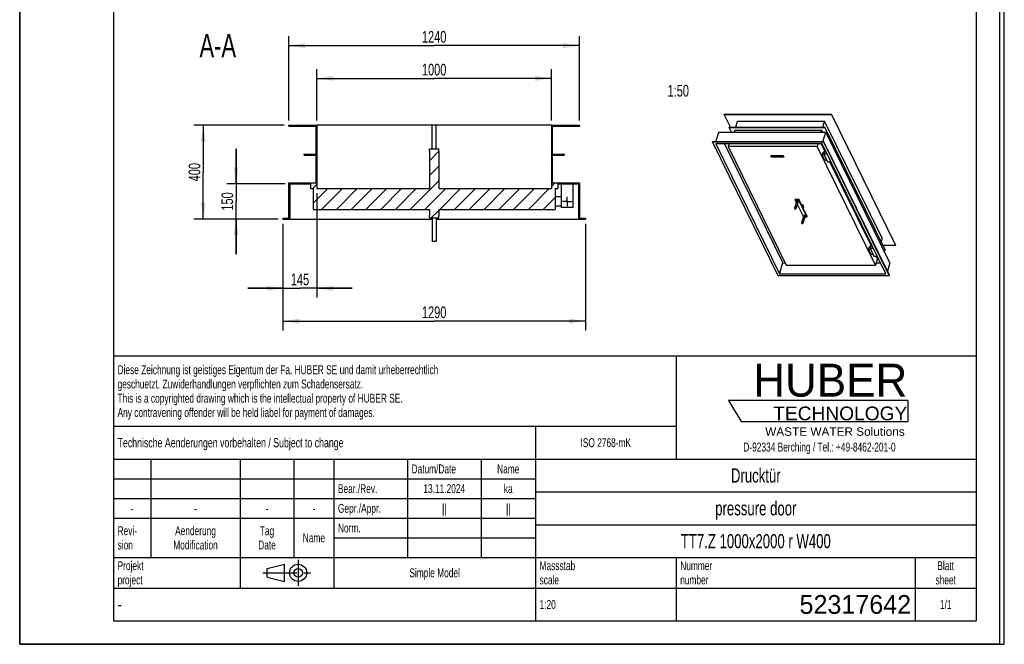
# Model space of a CAD drawing. Header units: millimetres. Extents: x 0 to 4200, y 0 to 5940.
# Tile 1 of 2: x 0 to 4200, y 0 to 2664. Entities that reach past the tile are written whole.
import ezdxf

# ---------------------------------------------------------------- set-up
doc = ezdxf.new("R2010")
doc.units = ezdxf.units.MM
doc.header["$LTSCALE"] = 387.2
doc.linetypes.add('CENTER', pattern=[0.6, 0.375, -0.075, 0.075, -0.075])
doc.layers.get('0').update_dxf_attribs({"linetype": 'CONTINUOUS'})
for name, color, linetype in [('005_AXIS', 7, 'CONTINUOUS'), ('007_CURVES', 7, 'CONTINUOUS'), ('050_DIMENSIONING', 7, 'CONTINUOUS'), ('052_SYMBOLS', 7, 'CONTINUOUS'), ('053_NOTES', 7, 'CONTINUOUS'), ('HUBER_Logo_BL2', 7, 'CONTINUOUS')]:
    doc.layers.add(name, color=color, linetype=linetype)
doc.styles.get("Standard").update_dxf_attribs({"font": 'txt', "width": 0.7})
doc.styles.add('TEXTSTYLE_2', font='txt')
doc.styles.add('TEXTSTYLE_3', font='arial.ttf')
doc.styles.add('TEXTSTYLE_4', font='txt', dxfattribs={"width": 0.8})
doc.styles.add('TEXTSTYLE_5', font='txt')
doc.dimstyles.new('DIMSTYLE_1', dxfattribs={"dimtxt": 50, "dimasz": 70, "dimexe": 2, "dimexo": 1, "dimtad": 1, "dimdec": 1, "dimtxsty": 'Standard', "dimblk": '_FILLED', "dimblk1": '_FILLED', "dimblk2": '_FILLED', "dimcen": 0.09, "dimazin": 2, "dimtp": 1.2, "dimtm": 1.2, "dimtfac": 1, "dimtdec": 1, "dimtofl": 0, "dimtmove": 0, "dimatfit": 3, "dimldrblk": '_FILLED', "dimfxl": 1, "dimtolj": 1, "dimarcsym": 0})
doc.dimstyles.new('DIMSTYLE_3', dxfattribs={"dimtxt": 50, "dimasz": 70, "dimexe": 2, "dimexo": 1, "dimtad": 1, "dimdec": 1, "dimtxsty": 'Standard', "dimblk": '_FILLED', "dimblk1": '_FILLED', "dimblk2": '_FILLED', "dimcen": 0.09, "dimazin": 2, "dimtp": 0.5, "dimtm": 0.5, "dimtfac": 1, "dimtdec": 1, "dimtofl": 0, "dimtmove": 0, "dimatfit": 3, "dimldrblk": '_FILLED', "dimfxl": 1, "dimtolj": 1, "dimarcsym": 0})
doc.dimstyles.new('DIMSTYLE_4', dxfattribs={"dimtxt": 50, "dimasz": 70, "dimexe": 2, "dimexo": 1, "dimtad": 1, "dimdec": 1, "dimtxsty": 'Standard', "dimblk": '_FILLED', "dimblk1": '_FILLED', "dimblk2": '_FILLED', "dimcen": 0.09, "dimazin": 2, "dimtp": 0.8, "dimtm": 0.8, "dimtfac": 1, "dimtdec": 1, "dimtofl": 0, "dimtmove": 0, "dimatfit": 3, "dimldrblk": '_FILLED', "dimfxl": 1, "dimtolj": 1, "dimarcsym": 0})

# ---------------------------------------------------------------- blocks, each defined once
blk = doc.blocks.new('HUBER_LOGO_BL2', base_point=(3411.6, 1009.5))
at = {"layer": 'HUBER_Logo_BL2', "color": 5, "linetype": 'Continuous'}
for p, q in [((3788.5, 1040.5), (3023.5, 1040.5)), ((3023.5, 1040.5), (3077.5, 950.5)), ((3788.5, 1040.5), (3788.5, 950.5)), ((3077.5, 950.5), (3788.5, 950.5))]:
    blk.add_line(p, q, dxfattribs=at)
at = {"layer": 'HUBER_Logo_BL2', "color": 2, "linetype": 'Continuous', "attachment_point": 3, "line_spacing_factor": 0.78}
for s, insert, char_height, width, style in [('HUBER\\P\\fArial;\\H58.5;TECHNOLOGY ', (3786.3, 1196.7), 140.4, 775.343, 'TEXTSTYLE_2'), ('WASTE WATER Solutions', (3775.2, 925.3), 36, 594.067, 'TEXTSTYLE_3')]:
    blk.add_mtext(s, dxfattribs=dict(at, insert=insert, char_height=char_height, width=width, style=style))
at = {"layer": 'HUBER_Logo_BL2', "color": 2, "linetype": 'Continuous', "insert": (3411.6, 860.4), "char_height": 38, "width": 1621.786, "attachment_point": 2, "line_spacing_factor": 0.96}
blk.add_mtext('D-92334 Berching / Tel.: +49-8462-201-0', dxfattribs=at)
blk = doc.blocks.new('_FILLED')
at = {"color": 0, "linetype": 'ByBlock'}
blk.add_solid([(0, 0), (-1, 0.143), (-1, -0.143)], dxfattribs=at)
blk = doc.blocks.new('*D4')
at = {"layer": '050_DIMENSIONING', "color": 2, "linetype": 'Continuous', "transparency": 16777216}
for p, q in [((1123, 1793.9), (1123, 1338.9)), ((2413, 1793.9), (2413, 1338.9)), ((1123, 1378.9), (1768, 1378.9)), ((2413, 1378.9), (1768, 1378.9))]:
    blk.add_line(p, q, dxfattribs=at)
at = {"layer": '050_DIMENSIONING', "color": 2, "linetype": 'Continuous', "transparency": 16777216, "xscale": 70, "yscale": 70, "zscale": 70, "rotation": 180}
blk.add_blockref('_FILLED', (1123, 1378.9), dxfattribs=at)
at = {"layer": '050_DIMENSIONING', "color": 2, "linetype": 'Continuous', "transparency": 16777216, "xscale": 70, "yscale": 70, "zscale": 70}
blk.add_blockref('_FILLED', (2413, 1378.9), dxfattribs=at)
at = {"layer": '050_DIMENSIONING', "color": 2, "linetype": 'Continuous', "transparency": 16777216, "insert": (1768, 1441.4), "char_height": 50, "width": 219.643, "attachment_point": 2, "line_spacing_factor": 0.9}
blk.add_mtext('1290', dxfattribs=at)
blk = doc.blocks.new('*D5')
at = {"layer": '050_DIMENSIONING', "color": 2, "linetype": 'Continuous', "transparency": 16777216}
for p, q in [((1148, 2233.9), (1148, 2593.9)), ((2388, 2233.9), (2388, 2593.9)), ((1148, 2553.9), (1768, 2553.9)), ((2388, 2553.9), (1768, 2553.9))]:
    blk.add_line(p, q, dxfattribs=at)
at = {"layer": '050_DIMENSIONING', "color": 2, "linetype": 'Continuous', "transparency": 16777216, "xscale": 70, "yscale": 70, "zscale": 70, "rotation": 180}
blk.add_blockref('_FILLED', (1148, 2553.9), dxfattribs=at)
at = {"layer": '050_DIMENSIONING', "color": 2, "linetype": 'Continuous', "transparency": 16777216, "xscale": 70, "yscale": 70, "zscale": 70}
blk.add_blockref('_FILLED', (2388, 2553.9), dxfattribs=at)
at = {"layer": '050_DIMENSIONING', "color": 2, "linetype": 'Continuous', "transparency": 16777216, "insert": (1768, 2616.4), "char_height": 50, "width": 219.643, "attachment_point": 2, "line_spacing_factor": 0.9}
blk.add_mtext('1240', dxfattribs=at)
blk = doc.blocks.new('*D6')
at = {"layer": '050_DIMENSIONING', "color": 2, "linetype": 'Continuous', "transparency": 16777216}
for p, q in [((1128, 2213.9), (743, 2213.9)), ((783, 2213.9), (783, 2013.9)), ((783, 1813.9), (783, 2013.9)), ((1103, 1813.9), (743, 1813.9))]:
    blk.add_line(p, q, dxfattribs=at)
at = {"layer": '050_DIMENSIONING', "color": 2, "linetype": 'Continuous', "transparency": 16777216, "xscale": 70, "yscale": 70, "zscale": 70}
for p, rotation in [((783, 2213.9), 90), ((783, 1813.9), 270)]:
    blk.add_blockref('_FILLED', p, dxfattribs=dict(at, rotation=rotation))
at = {"layer": '050_DIMENSIONING', "color": 2, "linetype": 'Continuous', "transparency": 16777216, "insert": (720.5, 2013.9), "char_height": 50, "width": 176.786, "attachment_point": 2, "rotation": 90, "line_spacing_factor": 0.9}
blk.add_mtext('400', dxfattribs=at)
blk = doc.blocks.new('*D7')
at = {"layer": '050_DIMENSIONING', "color": 2, "linetype": 'Continuous', "transparency": 16777216}
for p, q in [((1268, 2233.9), (1268, 2453.9)), ((2268, 2233.9), (2268, 2453.9)), ((1268, 2413.9), (1768, 2413.9)), ((2268, 2413.9), (1768, 2413.9))]:
    blk.add_line(p, q, dxfattribs=at)
at = {"layer": '050_DIMENSIONING', "color": 2, "linetype": 'Continuous', "transparency": 16777216, "xscale": 70, "yscale": 70, "zscale": 70, "rotation": 180}
blk.add_blockref('_FILLED', (1268, 2413.9), dxfattribs=at)
at = {"layer": '050_DIMENSIONING', "color": 2, "linetype": 'Continuous', "transparency": 16777216, "xscale": 70, "yscale": 70, "zscale": 70}
blk.add_blockref('_FILLED', (2268, 2413.9), dxfattribs=at)
at = {"layer": '050_DIMENSIONING', "color": 2, "linetype": 'Continuous', "transparency": 16777216, "insert": (1768, 2476.4), "char_height": 50, "width": 219.643, "attachment_point": 2, "line_spacing_factor": 0.9}
blk.add_mtext('1000', dxfattribs=at)
blk = doc.blocks.new('*D10')
at = {"layer": '050_DIMENSIONING', "color": 2, "linetype": 'Continuous', "transparency": 16777216}
for p, q in [((1268, 1923.9), (1268, 1478.9)), ((1123, 1793.9), (1123, 1478.9)), ((1123, 1518.9), (973, 1518.9)), ((973, 1518.9), (1195.5, 1518.9)), ((1418, 1518.9), (1195.5, 1518.9)), ((1268, 1518.9), (1418, 1518.9))]:
    blk.add_line(p, q, dxfattribs=at)
at = {"layer": '050_DIMENSIONING', "color": 2, "linetype": 'Continuous', "transparency": 16777216, "xscale": 70, "yscale": 70, "zscale": 70}
blk.add_blockref('_FILLED', (1123, 1518.9), dxfattribs=at)
at = {"layer": '050_DIMENSIONING', "color": 2, "linetype": 'Continuous', "transparency": 16777216, "xscale": 70, "yscale": 70, "zscale": 70, "rotation": 180}
blk.add_blockref('_FILLED', (1268, 1518.9), dxfattribs=at)
at = {"layer": '050_DIMENSIONING', "color": 2, "linetype": 'Continuous', "transparency": 16777216, "insert": (1195.5, 1581.4), "char_height": 50, "width": 155.357, "attachment_point": 2, "line_spacing_factor": 0.9}
blk.add_mtext('145', dxfattribs=at)
blk = doc.blocks.new('*D11')
at = {"layer": '050_DIMENSIONING', "color": 2, "linetype": 'Continuous', "transparency": 16777216}
for p, q in [((923, 1963.9), (923, 2113.9)), ((923, 2113.9), (923, 1888.9)), ((1132, 1963.9), (883, 1963.9)), ((923, 1663.9), (923, 1888.9)), ((1103, 1813.9), (883, 1813.9)), ((923, 1813.9), (923, 1663.9))]:
    blk.add_line(p, q, dxfattribs=at)
at = {"layer": '050_DIMENSIONING', "color": 2, "linetype": 'Continuous', "transparency": 16777216, "xscale": 70, "yscale": 70, "zscale": 70}
for p, rotation in [((923, 1963.9), 270), ((923, 1813.9), 90)]:
    blk.add_blockref('_FILLED', p, dxfattribs=dict(at, rotation=rotation))
at = {"layer": '050_DIMENSIONING', "color": 2, "linetype": 'Continuous', "transparency": 16777216, "insert": (860.5, 1888.9), "char_height": 50, "width": 155.357, "attachment_point": 2, "rotation": 90, "line_spacing_factor": 0.9}
blk.add_mtext('150', dxfattribs=at)
blk = doc.blocks.new('PROJEKTIONSMETHODE_1_BL3', base_point=(1140, 305))
at = {"color": 2, "linetype": 'Continuous'}
for p, q in [((1055.7, 323.3), (1129, 341.7)), ((1129, 268.3), (1129, 341.7)), ((1055.7, 286.7), (1055.7, 323.3)), ((1055.7, 286.7), (1129, 268.3))]:
    blk.add_line(p, q, dxfattribs=at)
at = {"color": 2, "linetype": 'CENTER'}
for p, q in [((1187.7, 360), (1187.7, 250)), ((1037.3, 305), (1242.7, 305))]:
    blk.add_line(p, q, dxfattribs=at)
at = {"color": 2, "linetype": 'Continuous'}
for radius in [36.7, 18.3]:
    blk.add_circle((1187.7, 305), radius, dxfattribs=at)
blk = doc.blocks.new('*T16')
at = {"color": 3, "linetype": 'Continuous'}
for p, q in [((0, 0), (3680, 0)), ((0, 0), (0, -1130)), ((2400, 0), (2400, -440)), ((3680, 0), (3680, -1130)), ((0, -300), (2400, -300)), ((1800, -300), (1800, -1130)), ((0, -440), (3680, -440)), ((160, -440), (160, -860)), ((540, -440), (540, -990)), ((770, -440), (770, -860)), ((940, -440), (940, -990)), ((1254, -440), (1254, -860)), ((1568, -440), (1568, -860)), ((0, -524), (1800, -524)), ((1800, -580), (3680, -580)), ((0, -608), (1800, -608)), ((0, -692), (1800, -692)), ((1800, -720), (3680, -720)), ((940, -776), (1800, -776)), ((0, -860), (3680, -860)), ((2400, -860), (2400, -1130)), ((3420, -860), (3420, -1130)), ((0, -990), (3680, -990)), ((0, -1130), (3680, -1130))]:
    blk.add_line(p, q, dxfattribs=at)
at = {"layer": '052_SYMBOLS', "color": 2, "linetype": 'Continuous', "line_spacing_factor": 0.96}
for s, insert, char_height, width, attachment_point in [('Diese Zeichnung ist geistiges Eigentum der Fa. HUBER SE und damit urheberrechtlich \\Pgeschuetzt. Zuwiderhandlungen verpflichten zum Schadensersatz.\\PThis is a copyrighted drawing which is the intellectual property of HUBER SE.\\PAny contravening offender will be held liabel for payment of damages.', (17.5, -39.8), 38, 4429.714, 1), ('Technische Aenderungen vorbehalten / Subject to change', (17.5, -350), 40, 3049.524, 1), ('ISO 2768-mK', (2100, -351), 38, 665.905, 2), ('Datum/Date', (1271.5, -463), 38, 584.476, 1), ('Name', (1684, -463), 38, 253.333, 2), ('Drucktür', (2740, -480), 60, 686.857, 2), ('Bear./Rev.', (957.5, -547), 38, 544.667, 1), ('ka', (1684, -547), 38, 123.048, 2), ('13.11.2024', (1411, -547), 38, 524.762, 2), ('Gepr./Appr.', (957.5, -631), 38, 598.952, 1), ('pressure door', (2740, -620), 60, 1120, 2), ('-', (80, -631), 38, 68.762, 2), ('-', (350, -631), 38, 68.762, 2), ('-', (655, -631), 38, 68.762, 2), ('-', (855, -631), 38, 68.762, 2), ('Revi-\\Psion', (17.5, -726.6), 38, 276.857, 1), ('Aenderung\\PModification', (350, -726.6), 38, 606.19, 2), ('Tag\\PDate', (655, -726.6), 38, 235.238, 2), ('Norm. ', (957.5, -715), 38, 351.048, 1), ('Name', (855, -757), 38, 253.333, 2), ('TT7.Z 1000x2000 r W400', (2740, -760), 60, 2105.714, 2), ('Projekt\\Pproject', (17.5, -875.6), 38, 367.333, 1), ('Massstab\\Pscale', (1817.5, -875.6), 38, 448.762, 1), ('Nummer\\Pnumber', (2417.5, -875.6), 38, 372.762, 1), ('Blatt\\Psheet', (3550, -875.6), 38, 275.048, 2), ('Simple Model', (1370, -906), 38, 656.857, 2), ('1:20', (1817.5, -1041), 38, 204.476, 1), ('1/1', (3550, -1041), 38, 159.238, 2)]:
    blk.add_mtext(s, dxfattribs=dict(at, insert=insert, char_height=char_height, width=width, attachment_point=attachment_point))
for s, insert, char_height, width, attachment_point, style in [('52317642', (3402.5, -1020), 80, 1106.667, 3, 'TEXTSTYLE_5'), ('-', (17.5, -1035), 50, 36.667, 1, 'TEXTSTYLE_4')]:
    blk.add_mtext(s, dxfattribs=dict(at, insert=insert, char_height=char_height, width=width, attachment_point=attachment_point, style=style))
at = {"layer": '053_NOTES', "color": 2, "linetype": 'Continuous', "char_height": 38, "width": 101.333, "attachment_point": 2, "line_spacing_factor": 0.96}
for insert in [(1411, -631), (1684, -631)]:
    blk.add_mtext('||', dxfattribs=dict(at, insert=insert))

msp = doc.modelspace()

# ---------------------------------------------------------------- hatches: boundary and pattern name
at = {"linetype": 'Continuous'}
h = msp.add_hatch(dxfattribs=at)
h.set_pattern_fill('A', color=2, scale=44.547727, angle=45, style=0, pattern_type=0)
h.set_pattern_definition([(45, (0, 0), (-31.5, 31.5), [])])
edge = h.paths.add_edge_path()
edge.add_line((1268.03, 1943.86), (1748.03, 1943.86))
edge.add_line((1748.03, 2103.86), (1748.03, 1943.86))
edge.add_line((1748.03, 2103.86), (1748.03, 2113.86))
edge.add_line((1748.03, 2113.86), (1788.03, 2113.86))
edge.add_line((1788.03, 2103.86), (1788.03, 2113.86))
edge.add_line((1788.03, 2103.86), (1788.03, 1943.86))
edge.add_line((1788.03, 1943.86), (2268.03, 1943.86))
edge.add_line((2268.03, 2213.86), (2268.03, 1943.86))
edge.add_line((2268.03, 2213.86), (2388.03, 2213.86))
edge.add_line((2388.03, 2213.86), (2388.03, 2209.86))
edge.add_line((2272.03, 2209.86), (2388.03, 2209.86))
edge.add_line((2272.03, 2209.86), (2272.03, 2090.86))
edge.add_line((2272.03, 2090.86), (2322.03, 2090.86))
edge.add_line((2322.03, 2090.86), (2322.03, 2086.86))
edge.add_line((2272.03, 2086.86), (2322.03, 2086.86))
edge.add_line((2272.03, 2086.86), (2272.03, 1967.86))
edge.add_line((2272.03, 1967.86), (2388.03, 1967.86))
edge.add_line((2388.03, 1967.86), (2388.03, 1817.86))
edge.add_line((2388.03, 1817.86), (2413.03, 1817.86))
edge.add_line((2413.03, 1817.86), (2413.03, 1813.86))
edge.add_line((2384.03, 1813.86), (2413.03, 1813.86))
edge.add_line((2384.03, 1963.86), (2384.03, 1813.86))
edge.add_line((2295.03, 1963.86), (2384.03, 1963.86))
edge.add_line((2295.03, 1963.86), (2295.03, 1943.86))
edge.add_line((2284.03, 1943.86), (2295.03, 1943.86))
edge.add_line((2284.03, 1943.86), (2284.03, 1854.86))
edge.add_line((1788.03, 1854.86), (2284.03, 1854.86))
edge.add_line((1788.03, 1854.86), (1788.03, 1828.86))
edge.add_line((1788.03, 1818.86), (1788.03, 1828.86))
edge.add_line((1748.03, 1818.86), (1788.03, 1818.86))
edge.add_line((1748.03, 1818.86), (1748.03, 1828.86))
edge.add_line((1748.03, 1854.86), (1748.03, 1828.86))
edge.add_line((1252.03, 1854.86), (1748.03, 1854.86))
edge.add_line((1252.03, 1943.86), (1252.03, 1854.86))
edge.add_line((1241.03, 1943.86), (1252.03, 1943.86))
edge.add_line((1241.03, 1963.86), (1241.03, 1943.86))
edge.add_line((1152.03, 1963.86), (1241.03, 1963.86))
edge.add_line((1152.03, 1963.86), (1152.03, 1813.86))
edge.add_line((1123.03, 1813.86), (1152.03, 1813.86))
edge.add_line((1123.03, 1817.86), (1123.03, 1813.86))
edge.add_line((1123.03, 1817.86), (1148.03, 1817.86))
edge.add_line((1148.03, 1817.86), (1148.03, 1967.86))
edge.add_line((1148.03, 1967.86), (1264.03, 1967.86))
edge.add_line((1264.03, 1967.86), (1264.03, 2086.86))
edge.add_line((1214.03, 2086.86), (1264.03, 2086.86))
edge.add_line((1214.03, 2086.86), (1214.03, 2090.86))
edge.add_line((1214.03, 2090.86), (1264.03, 2090.86))
edge.add_line((1264.03, 2090.86), (1264.03, 2209.86))
edge.add_line((1148.03, 2209.86), (1264.03, 2209.86))
edge.add_line((1148.03, 2209.86), (1148.03, 2213.86))
edge.add_line((1148.03, 2213.86), (1268.03, 2213.86))
edge.add_line((1268.03, 2213.86), (1268.03, 1943.86))

# ---------------------------------------------------------------- linework, layer by layer
at = {"color": 7, "linetype": 'Continuous'}
for p, q in [((0, 0), (0, 5940)), ((0, 0), (0, 5940)), ((4200, 0), (4200, 5940)), ((4200, 0), (4200, 5940)), ((3005.42, 2260.13), (3005.8, 2261.38)), ((3031.77, 2206.43), (3005.42, 2260.13)), ((3005.42, 2260.13), (3462.26, 2260.13)), ((3005.8, 2261.38), (3462.65, 2261.38)), ((3054.63, 2206.43), (3062.31, 2231.29)), ((3062.31, 2231.29), (3433.68, 2231.29)), ((3426, 2206.43), (3433.68, 2231.29)), ((3678.69, 1732.01), (3433.68, 2231.29)), ((3462.26, 2260.13), (3462.65, 2261.38)), ((3462.26, 2260.13), (3735.58, 1703.17)), ((3735.97, 1704.42), (3462.65, 2261.38)), ((1148.03, 2213.86), (1268.03, 2213.86)), ((1148.03, 2209.86), (1148.03, 2213.86)), ((1148.03, 2209.86), (1264.03, 2209.86)), ((1264.03, 2090.86), (1264.03, 2209.86)), ((1760.03, 2213.86), (1268.03, 2213.86)), ((1268.03, 2213.86), (1268.03, 1943.86)), ((2268.03, 2213.86), (1776.03, 2213.86)), ((2268.03, 2213.86), (2388.03, 2213.86)), ((2268.03, 2213.86), (2268.03, 1943.86)), ((2272.03, 2209.86), (2388.03, 2209.86)), ((2272.03, 2209.86), (2272.03, 2090.86)), ((2388.03, 2213.86), (2388.03, 2209.86)), ((2969.38, 2143.52), (2981.98, 2184.3)), ((2981.98, 2184.3), (3438.83, 2184.3)), ((3025.88, 2205.18), (3026.26, 2206.43)), ((3036.12, 2184.3), (3025.88, 2205.18)), ((3025.88, 2205.18), (3434.09, 2205.18)), ((3026.26, 2206.43), (3434.48, 2206.43)), ((3047.79, 2184.3), (3050.4, 2192.75)), ((3050.4, 2192.75), (3421.77, 2192.75)), ((3419.16, 2184.3), (3421.77, 2192.75)), ((3425.91, 2184.3), (3421.77, 2192.75)), ((3426.23, 2143.52), (3438.83, 2184.3)), ((3434.09, 2205.18), (3434.48, 2206.43)), ((3434.09, 2205.18), (3691.3, 1681.04)), ((3691.69, 1682.29), (3434.48, 2206.43)), ((3712.15, 1627.34), (3438.83, 2184.3)), ((2954.81, 2142.27), (2955.2, 2143.52)), ((2954.81, 2142.27), (3234.23, 1572.87)), ((3430.08, 2142.27), (2954.81, 2142.27)), ((3430.47, 2143.52), (2955.2, 2143.52)), ((3430.08, 2142.27), (3430.47, 2143.52)), ((3709.5, 1572.87), (3430.08, 2142.27)), ((3709.89, 1574.13), (3430.47, 2143.52)), ((1748.03, 2113.86), (1788.03, 2113.86)), ((1748.03, 2103.86), (1748.03, 2113.86)), ((1748.03, 2103.86), (1748.03, 1943.86)), ((1788.03, 2103.86), (1788.03, 2113.86)), ((1788.03, 2103.86), (1788.03, 1943.86)), ((3422.93, 2135.06), (2969.04, 2135.06)), ((2969.04, 2135.06), (3241.38, 1580.08)), ((3006.62, 2135.06), (3255.9, 1627.08)), ((3025.76, 2135.06), (3022.05, 2123.04)), ((3022.05, 2123.04), (3269.99, 1617.79)), ((3402.26, 2123.04), (3022.05, 2123.04)), ((3405.98, 2135.06), (3402.26, 2123.04)), ((3650.2, 1617.79), (3402.26, 2123.04)), ((3433.96, 2103.89), (3418.67, 2135.06)), ((3435.53, 2108.96), (3422.72, 2135.06)), ((3695.28, 1580.08), (3422.93, 2135.06)), ((3435.61, 2109.22), (3429.92, 2090.8)), ((1214.03, 2086.86), (1214.03, 2090.86)), ((1214.03, 2090.86), (1264.03, 2090.86)), ((1214.03, 2086.86), (1264.03, 2086.86)), ((1264.03, 1967.86), (1264.03, 2086.86)), ((2272.03, 2090.86), (2322.03, 2090.86)), ((2272.03, 2086.86), (2272.03, 1967.86)), ((2272.03, 2086.86), (2322.03, 2086.86)), ((2322.03, 2090.86), (2322.03, 2086.86)), ((3423.26, 2087.39), (3427.14, 2099.93)), ((3434.24, 2065.02), (3423.26, 2087.39)), ((3431.59, 2087.39), (3423.26, 2087.39)), ((3432.74, 2099.93), (3427.14, 2099.93)), ((3429.92, 2090.8), (3445.78, 2058.48)), ((3444.65, 2090.8), (3429.92, 2090.8)), ((3442.57, 2065.02), (3434.24, 2065.02)), ((3445.78, 2058.48), (3460.51, 2058.48)), ((3631.63, 1701.09), (3456.25, 2058.48)), ((3633.2, 1706.15), (3460.3, 2058.48)), ((1148.03, 1967.86), (1264.03, 1967.86)), ((1148.03, 1817.86), (1148.03, 1967.86)), ((1152.03, 1963.86), (1152.03, 1813.86)), ((1152.03, 1963.86), (1241.03, 1963.86)), ((1241.03, 1963.86), (1241.03, 1943.86)), ((1241.03, 1943.86), (1252.03, 1943.86)), ((1252.03, 1943.86), (1252.03, 1854.86)), ((1268.03, 1943.86), (1748.03, 1943.86)), ((1788.03, 1943.86), (2268.03, 1943.86)), ((2272.03, 1967.86), (2388.03, 1967.86)), ((2284.03, 1943.86), (2284.03, 1854.86)), ((2284.03, 1943.86), (2295.03, 1943.86)), ((2295.03, 1963.86), (2384.03, 1963.86)), ((2295.03, 1963.86), (2295.03, 1943.86)), ((2310.03, 1963.86), (2310.03, 1863.86)), ((2360.03, 1963.86), (2360.03, 1863.86)), ((2384.03, 1963.86), (2384.03, 1813.86)), ((2388.03, 1967.86), (2388.03, 1817.86)), ((2310.03, 1908.86), (2284.03, 1908.86)), ((3308.55, 1898.32), (3307.58, 1895.19)), ((3307.58, 1895.19), (3312.49, 1885.19)), ((3307.58, 1895.19), (3322.32, 1895.19)), ((3308.55, 1898.32), (3323.28, 1898.32)), ((3323.28, 1898.32), (3322.32, 1895.19)), ((3322.32, 1895.19), (3357.7, 1823.08)), ((3340.98, 1862.27), (3323.28, 1898.32)), ((1252.03, 1854.86), (1748.03, 1854.86)), ((1748.03, 1854.86), (1748.03, 1828.86)), ((1788.03, 1854.86), (1788.03, 1828.86)), ((1788.03, 1854.86), (2284.03, 1854.86)), ((2310.03, 1868.86), (2284.03, 1868.86)), ((2360.03, 1863.86), (2310.03, 1863.86)), ((3316.6, 1876.82), (3342.96, 1823.08)), ((3358.67, 1826.22), (3340.98, 1862.27)), ((1123.03, 1817.86), (1123.03, 1813.86)), ((1123.03, 1817.86), (1148.03, 1817.86)), ((1123.03, 1813.86), (1152.03, 1813.86)), ((1152.03, 1813.86), (1760.03, 1813.86)), ((1748.03, 1818.86), (1748.03, 1828.86)), ((1748.03, 1818.86), (1788.03, 1818.86)), ((1776.03, 1813.86), (2384.03, 1813.86)), ((1788.03, 1818.86), (1788.03, 1828.86)), ((2384.03, 1813.86), (2413.03, 1813.86)), ((2388.03, 1817.86), (2413.03, 1817.86)), ((2413.03, 1817.86), (2413.03, 1813.86)), ((3342.96, 1823.08), (3343.01, 1823.08)), ((3349.7, 1823.08), (3357.7, 1823.08)), ((3357.7, 1823.08), (3358.67, 1826.22)), ((3678.69, 1732.01), (3674.28, 1717.76)), ((3620.93, 1684.59), (3624.8, 1697.12)), ((3629.26, 1684.59), (3620.93, 1684.59)), ((3631.91, 1662.21), (3620.93, 1684.59)), ((3630.41, 1697.12), (3624.8, 1697.12)), ((3633.28, 1706.42), (3627.59, 1688)), ((3627.59, 1688), (3643.45, 1655.67)), ((3642.32, 1688), (3627.59, 1688)), ((3681.44, 1703.17), (3735.58, 1703.17)), ((3685.8, 1681.04), (3691.3, 1681.04)), ((3691.69, 1682.29), (3691.3, 1681.04)), ((3735.97, 1704.42), (3735.58, 1703.17)), ((3640.24, 1662.21), (3631.91, 1662.21)), ((3643.45, 1655.67), (3658.18, 1655.67)), ((3658.82, 1645.68), (3650.2, 1617.79)), ((3658.82, 1645.68), (3653.92, 1655.67)), ((3664.21, 1642.95), (3657.97, 1655.67)), ((3657.97, 1642.95), (3664.21, 1642.95)), ((3664.3, 1643.21), (3664.21, 1642.95)), ((3241.38, 1580.08), (3255.9, 1627.08)), ((3255.9, 1627.08), (3265.43, 1627.08)), ((3269.99, 1617.79), (3650.2, 1617.79)), ((3653.07, 1627.08), (3672.21, 1627.08)), ((3712.15, 1627.34), (3701.18, 1591.86)), ((3234.23, 1572.87), (3709.5, 1572.87)), ((3241.38, 1580.08), (3695.28, 1580.08)), ((3709.5, 1572.87), (3709.89, 1574.13)), ((0, 0), (4200, 0)), ((0, 0), (4200, 0))]:
    msp.add_line(p, q, dxfattribs=at)
at = {"color": 3, "linetype": 'Continuous'}
for p, q in [((4180, 5900), (4180, 0)), ((0, 2970), (0, 0)), ((4180, 0), (0, 0))]:
    msp.add_line(p, q, dxfattribs=at)
at = {"color": 5, "linetype": 'Continuous'}
for p, q in [((400, 5800), (400, 100)), ((4080, 5800), (4080, 100)), ((400, 100), (4080, 100))]:
    msp.add_line(p, q, dxfattribs=at)
at = {"layer": '005_AXIS', "color": 7, "linetype": 'Continuous'}
for p, q in [((1776.03, 2213.86), (1760.03, 2213.86)), ((1760.03, 2113.86), (1760.03, 2213.86)), ((1776.03, 2113.86), (1776.03, 2213.86)), ((3314.33, 1891.16), (3304.65, 1859.83)), ((3320.44, 1889.27), (3310.76, 1857.94)), ((3343.77, 1868.05), (3341.59, 1861.01)), ((1760.03, 1818.86), (1760.03, 1718.86)), ((1776.03, 1818.86), (1776.03, 1718.86)), ((3344.83, 1829), (3335.15, 1797.67)), ((3350.95, 1827.11), (3341.27, 1795.78)), ((1776.03, 1718.86), (1760.03, 1718.86))]:
    msp.add_line(p, q, dxfattribs=at)
at = {"layer": '005_AXIS', "color": 7, "linetype": 'CENTER'}
for q in [(2335.03, 1908.86), (2315.03, 1888.86), (2355.03, 1888.86), (2335.03, 1868.86)]:
    msp.add_line((2335.03, 1888.86), q, dxfattribs=at)
at = {"layer": '005_AXIS', "color": 7, "linetype": 'Continuous'}
for points, knots in [([(3320.33, 1890.22), (3320.22, 1890.46), (3319.85, 1890.93), (3318.83, 1891.69), (3317.53, 1892.15), (3316.21, 1892.24), (3315.34, 1892.09), (3314.67, 1891.75), (3314.39, 1891.36), (3314.33, 1891.16)], [0, 0, 0, 0, 0.1140622, 0.247801, 0.5423827, 0.6837298, 0.8082321, 0.9119528, 1, 1, 1, 1]), ([(3320.44, 1889.27), (3320.49, 1889.42), (3320.51, 1889.75), (3320.41, 1890.06), (3320.33, 1890.22)], [0, 0, 0, 0, 0.4740096, 1, 1, 1, 1]), ([(3304.65, 1859.83), (3304.6, 1859.68), (3304.58, 1859.35), (3304.68, 1859.04), (3304.76, 1858.88)], [0, 0, 0, 0, 0.4740096, 1, 1, 1, 1]), ([(3310.65, 1858.88), (3310.53, 1859.12), (3310.17, 1859.59), (3309.14, 1860.36), (3307.84, 1860.82), (3306.53, 1860.9), (3305.66, 1860.76), (3304.98, 1860.42), (3304.71, 1860.03), (3304.65, 1859.83)], [0, 0, 0, 0, 0.1140622, 0.247801, 0.5423827, 0.6837298, 0.8082321, 0.9119528, 1, 1, 1, 1]), ([(3304.76, 1858.88), (3304.88, 1858.64), (3305.24, 1858.18), (3306.27, 1857.41), (3307.56, 1856.95), (3308.88, 1856.86), (3309.75, 1857.01), (3310.43, 1857.35), (3310.7, 1857.74), (3310.76, 1857.94)], [0, 0, 0, 0, 0.1140622, 0.247801, 0.5423827, 0.6837298, 0.8082321, 0.9119528, 1, 1, 1, 1]), ([(3310.76, 1857.94), (3310.81, 1858.09), (3310.83, 1858.42), (3310.73, 1858.73), (3310.65, 1858.88)], [0, 0, 0, 0, 0.4740096, 1, 1, 1, 1]), ([(3343.49, 1870.42), (3343.17, 1871.08), (3342.12, 1872.37), (3339.99, 1873.85), (3337.39, 1874.92), (3335.5, 1875.28), (3334.55, 1875.36)], [0, 0, 0, 0, 0.2103125, 0.4591529, 0.7300779, 1, 1, 1, 1]), ([(3343.77, 1868.05), (3343.88, 1868.42), (3343.94, 1869.25), (3343.68, 1870.04), (3343.49, 1870.42)], [0, 0, 0, 0, 0.4740096, 1, 1, 1, 1]), ([(3350.84, 1828.06), (3350.72, 1828.3), (3350.35, 1828.76), (3349.33, 1829.53), (3348.03, 1829.99), (3346.71, 1830.08), (3345.85, 1829.93), (3345.17, 1829.59), (3344.9, 1829.2), (3344.83, 1829)], [0, 0, 0, 0, 0.1140622, 0.247801, 0.5423827, 0.6837298, 0.8082321, 0.9119528, 1, 1, 1, 1]), ([(3350.95, 1827.11), (3350.99, 1827.26), (3351.02, 1827.59), (3350.91, 1827.9), (3350.84, 1828.06)], [0, 0, 0, 0, 0.4740096, 1, 1, 1, 1]), ([(3335.15, 1797.67), (3335.11, 1797.52), (3335.08, 1797.19), (3335.19, 1796.88), (3335.26, 1796.72)], [0, 0, 0, 0, 0.4740096, 1, 1, 1, 1]), ([(3341.16, 1796.72), (3341.04, 1796.96), (3340.67, 1797.43), (3339.65, 1798.2), (3338.35, 1798.66), (3337.03, 1798.74), (3336.16, 1798.6), (3335.49, 1798.26), (3335.21, 1797.87), (3335.15, 1797.67)], [0, 0, 0, 0, 0.1140622, 0.247801, 0.5423827, 0.6837298, 0.8082321, 0.9119528, 1, 1, 1, 1]), ([(3335.26, 1796.72), (3335.38, 1796.48), (3335.75, 1796.01), (3336.77, 1795.25), (3338.07, 1794.79), (3339.39, 1794.7), (3340.25, 1794.85), (3340.93, 1795.19), (3341.21, 1795.58), (3341.27, 1795.78)], [0, 0, 0, 0, 0.1140622, 0.247801, 0.5423827, 0.6837298, 0.8082321, 0.9119528, 1, 1, 1, 1]), ([(3341.27, 1795.78), (3341.31, 1795.92), (3341.34, 1796.26), (3341.23, 1796.57), (3341.16, 1796.72)], [0, 0, 0, 0, 0.4740096, 1, 1, 1, 1])]:
    msp.add_open_spline(points, degree=3, knots=knots, dxfattribs=at)
at = {"layer": '007_CURVES', "color": 4, "linetype": 'Continuous'}
for p, q in [((3204.79, 2085.49), (3256.37, 2085.49)), ((3208.45, 2078.03), (3204.79, 2085.49)), ((3260.03, 2078.03), (3208.45, 2078.03)), ((3211.26, 2084.25), (3213.7, 2079.28)), ((3213.54, 2084.25), (3211.26, 2084.25)), ((3214.39, 2082.51), (3213.54, 2084.25)), ((3213.7, 2079.28), (3215.98, 2079.28)), ((3216.88, 2082.51), (3214.39, 2082.51)), ((3215.98, 2079.28), (3214.99, 2081.29)), ((3214.99, 2081.29), (3217.48, 2081.29)), ((3218.31, 2084.25), (3216.03, 2084.25)), ((3216.03, 2084.25), (3216.88, 2082.51)), ((3217.48, 2081.29), (3218.47, 2079.28)), ((3220.75, 2079.28), (3218.31, 2084.25)), ((3218.47, 2079.28), (3220.75, 2079.28)), ((3222.1, 2084.25), (3219.83, 2084.25)), ((3219.83, 2084.25), (3221.29, 2081.29)), ((3223.59, 2081.21), (3222.1, 2084.25)), ((3224.62, 2084.25), (3226.11, 2081.21)), ((3226.89, 2084.25), (3224.62, 2084.25)), ((3228.35, 2081.29), (3226.89, 2084.25)), ((3228.41, 2084.25), (3230.85, 2079.28)), ((3232.67, 2084.25), (3228.41, 2084.25)), ((3230.85, 2079.28), (3234.78, 2079.28)), ((3231.66, 2082.3), (3231.2, 2083.24)), ((3231.2, 2083.24), (3232.2, 2083.24)), ((3232.65, 2082.3), (3231.66, 2082.3)), ((3232.62, 2080.35), (3232.12, 2081.35)), ((3232.12, 2081.35), (3233.28, 2081.35)), ((3233.78, 2080.35), (3232.62, 2080.35)), ((3242.5, 2084.25), (3236.4, 2084.25)), ((3236.4, 2084.25), (3238.84, 2079.28)), ((3238.84, 2079.28), (3245.06, 2079.28)), ((3239.59, 2082.4), (3239.21, 2083.19)), ((3239.21, 2083.19), (3243.03, 2083.19)), ((3243.14, 2082.4), (3239.59, 2082.4)), ((3240.57, 2080.4), (3240.09, 2081.38)), ((3240.09, 2081.38), (3243.64, 2081.38)), ((3244.5, 2080.4), (3240.57, 2080.4)), ((3243.03, 2083.19), (3242.5, 2084.25)), ((3243.64, 2081.38), (3243.14, 2082.4)), ((3247.67, 2084.25), (3243.87, 2084.25)), ((3243.87, 2084.25), (3246.31, 2079.28)), ((3245.06, 2079.28), (3244.5, 2080.4)), ((3246.31, 2079.28), (3248.6, 2079.28)), ((3247.15, 2082.24), (3246.65, 2083.25)), ((3246.65, 2083.25), (3247.65, 2083.25)), ((3248.11, 2082.24), (3247.15, 2082.24)), ((3247.61, 2081.3), (3247.81, 2081.3)), ((3248.6, 2079.28), (3247.61, 2081.3)), ((3249.02, 2080.8), (3250.99, 2079.28)), ((3250.99, 2079.28), (3253.56, 2079.28)), ((3253.56, 2079.28), (3251.75, 2080.72)), ((3256.37, 2085.49), (3260.03, 2078.03))]:
    msp.add_line(p, q, dxfattribs=at)
for points in [[(3221.91, 2080.44), (3221.61, 2080.76), (3221.41, 2081.04), (3221.29, 2081.29)], [(3222.68, 2079.87), (3222.35, 2080.06), (3222.09, 2080.25), (3221.91, 2080.44)], [(3223.67, 2079.44), (3223.33, 2079.55), (3223, 2079.69), (3222.68, 2079.87)], [(3223.59, 2081.21), (3223.73, 2080.94), (3223.94, 2080.73), (3224.24, 2080.58)], [(3224.83, 2079.24), (3224.39, 2079.28), (3224, 2079.34), (3223.67, 2079.44)], [(3224.24, 2080.58), (3224.53, 2080.43), (3224.88, 2080.35), (3225.28, 2080.35)], [(3226.03, 2079.19), (3225.67, 2079.19), (3225.27, 2079.21), (3224.83, 2079.24)], [(3225.28, 2080.35), (3225.67, 2080.35), (3225.94, 2080.43), (3226.09, 2080.58)], [(3227.54, 2079.36), (3227.15, 2079.25), (3226.65, 2079.19), (3226.03, 2079.19)], [(3226.09, 2080.58), (3226.24, 2080.73), (3226.25, 2080.94), (3226.11, 2081.21)], [(3228.25, 2079.77), (3228.05, 2079.57), (3227.82, 2079.44), (3227.54, 2079.36)], [(3228.55, 2080.45), (3228.54, 2080.19), (3228.44, 2079.97), (3228.25, 2079.77)], [(3228.35, 2081.29), (3228.49, 2080.99), (3228.56, 2080.72), (3228.55, 2080.45)], [(3232.99, 2083.12), (3232.81, 2083.2), (3232.54, 2083.24), (3232.2, 2083.24)], [(3232.65, 2082.3), (3233, 2082.3), (3233.23, 2082.34), (3233.33, 2082.42)], [(3232.67, 2084.25), (3233.38, 2084.25), (3233.98, 2084.13), (3234.48, 2083.89)], [(3233.36, 2082.78), (3233.29, 2082.92), (3233.17, 2083.04), (3232.99, 2083.12)], [(3234.18, 2081.22), (3233.98, 2081.31), (3233.68, 2081.35), (3233.28, 2081.35)], [(3233.33, 2082.42), (3233.43, 2082.5), (3233.44, 2082.63), (3233.36, 2082.78)], [(3233.78, 2080.35), (3234.17, 2080.35), (3234.43, 2080.39), (3234.54, 2080.48)], [(3234.6, 2080.86), (3234.52, 2081.01), (3234.39, 2081.13), (3234.18, 2081.22)], [(3234.48, 2083.89), (3234.98, 2083.66), (3235.31, 2083.36), (3235.48, 2083.01)], [(3234.54, 2080.48), (3234.66, 2080.58), (3234.67, 2080.71), (3234.6, 2080.86)], [(3235.76, 2079.34), (3235.27, 2079.3), (3234.94, 2079.28), (3234.78, 2079.28)], [(3235.45, 2082.26), (3235.34, 2082.11), (3235.12, 2082), (3234.82, 2081.92)], [(3234.82, 2081.92), (3235.39, 2081.83), (3235.85, 2081.69), (3236.2, 2081.48)], [(3235.48, 2083.01), (3235.63, 2082.72), (3235.61, 2082.47), (3235.45, 2082.26)], [(3236.55, 2079.51), (3236.39, 2079.43), (3236.13, 2079.38), (3235.76, 2079.34)], [(3236.2, 2081.48), (3236.55, 2081.27), (3236.81, 2081.01), (3236.96, 2080.69)], [(3237.04, 2080), (3236.96, 2079.79), (3236.8, 2079.63), (3236.55, 2079.51)], [(3236.96, 2080.69), (3237.09, 2080.43), (3237.11, 2080.2), (3237.04, 2080)], [(3248.56, 2083.12), (3248.37, 2083.2), (3248.06, 2083.25), (3247.65, 2083.25)], [(3247.67, 2084.25), (3248.37, 2084.25), (3248.93, 2084.21), (3249.34, 2084.13)], [(3248.42, 2081.18), (3248.22, 2081.25), (3248.02, 2081.3), (3247.81, 2081.3)], [(3248.11, 2082.24), (3248.21, 2082.24), (3248.4, 2082.26), (3248.68, 2082.3)], [(3249.02, 2080.8), (3248.77, 2080.99), (3248.58, 2081.12), (3248.42, 2081.18)], [(3248.97, 2082.75), (3248.89, 2082.91), (3248.76, 2083.03), (3248.56, 2083.12)], [(3248.68, 2082.3), (3248.82, 2082.32), (3248.91, 2082.37), (3248.97, 2082.46)], [(3248.97, 2082.46), (3249.02, 2082.54), (3249.03, 2082.64), (3248.97, 2082.75)], [(3249.34, 2084.13), (3249.75, 2084.05), (3250.12, 2083.89), (3250.46, 2083.67)], [(3250.81, 2081.67), (3250.65, 2081.59), (3250.42, 2081.52), (3250.1, 2081.47)], [(3250.1, 2081.47), (3250.4, 2081.41), (3250.63, 2081.35), (3250.79, 2081.29)], [(3250.46, 2083.67), (3250.8, 2083.45), (3251.04, 2083.19), (3251.2, 2082.87)], [(3250.79, 2081.29), (3250.89, 2081.24), (3251.05, 2081.16), (3251.28, 2081.02)], [(3251.29, 2082.15), (3251.21, 2081.95), (3251.05, 2081.79), (3250.81, 2081.67)], [(3251.2, 2082.87), (3251.34, 2082.59), (3251.36, 2082.35), (3251.29, 2082.15)], [(3251.28, 2081.02), (3251.5, 2080.89), (3251.66, 2080.79), (3251.75, 2080.72)]]:
    msp.add_open_spline(points, degree=3, dxfattribs=at)

# ---------------------------------------------------------------- block references
msp.add_blockref('*T16', (400, 1230))
at = {"color": 2, "linetype": 'Continuous'}
msp.add_blockref('PROJEKTIONSMETHODE_1_BL3', (1140, 305), dxfattribs=at)
at = {"layer": 'HUBER_Logo_BL2'}
msp.add_blockref('HUBER_LOGO_BL2', (3411.59, 1009.55), dxfattribs=at)

# ---------------------------------------------------------------- texts
at = {"layer": '052_SYMBOLS', "color": 2, "linetype": 'Continuous', "insert": (923.03, 2603.86), "char_height": 100, "width": 364.2857, "attachment_point": 3, "line_spacing_factor": 0.9}
msp.add_mtext('A-A', dxfattribs=at)
at = {"layer": '053_NOTES', "color": 2, "linetype": 'Continuous', "insert": (2854.81, 2386.38), "char_height": 50, "width": 182.1429, "attachment_point": 3, "line_spacing_factor": 0.9}
msp.add_mtext('1:50', dxfattribs=at)

# ---------------------------------------------------------------- dimensions: what is measured, and where the dimension line sits
at = {"layer": '050_DIMENSIONING', "color": 2, "linetype": 'Continuous'}
for base, p1, p2, dimstyle, picture, middle in [((2388.03, 2553.86), (1148.03, 2232.86), (2388.03, 2232.86), 'DIMSTYLE_1', '*D5', (1760.88, 2553.86)), ((2268.03, 2413.86), (1268.03, 2232.86), (2268.03, 2232.86), 'DIMSTYLE_4', '*D7', (1760.88, 2413.86))]:
    dim = msp.add_linear_dim(base=base, p1=p1, p2=p2, dimstyle=dimstyle, dxfattribs=at)
    dim.commit()
    dim.dimension.update_dxf_attribs({"geometry": picture, "text_midpoint": middle, "dimtype": 160})
for base, p1, p2, angle, dimstyle, picture, middle in [((783.03, 1813.86), (1129.03, 2213.86), (1104.03, 1813.86), 270, 'DIMSTYLE_3', '*D6', (783.03, 2006.71)), ((923.03, 1813.86), (1133.03, 1963.86), (1104.03, 1813.86), 270, 'DIMSTYLE_3', '*D11', (923.03, 1881.71)), ((1123.03, 1518.86), (1268.03, 1924.86), (1123.03, 1794.86), 180, 'DIMSTYLE_3', '*D10', (1188.38, 1518.86)), ((1123.03, 1378.86), (2413.03, 1794.86), (1123.03, 1794.86), 180, 'DIMSTYLE_1', '*D4', (1760.88, 1378.86))]:
    dim = msp.add_linear_dim(base=base, p1=p1, p2=p2, angle=angle, dimstyle=dimstyle, dxfattribs=at)
    dim.commit()
    dim.dimension.update_dxf_attribs({"geometry": picture, "text_midpoint": middle, "dimtype": 160})

doc.saveas('drawing.dxf')
